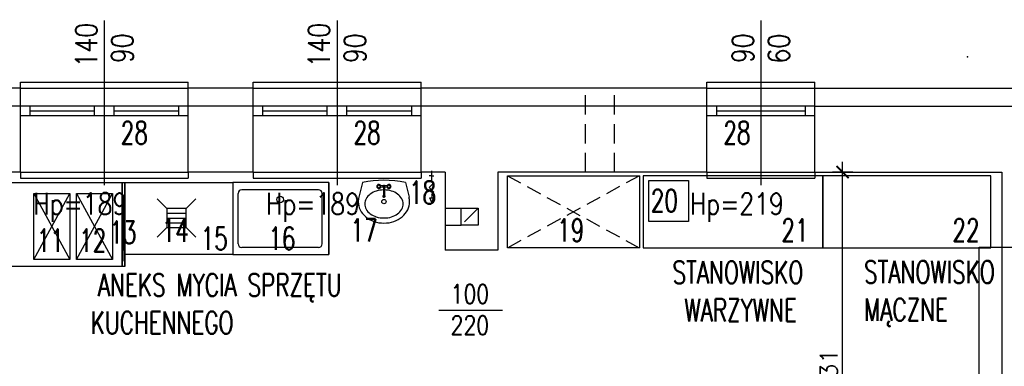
# Model space of a CAD drawing. Header units: millimetres. Extents: x 31969 to 285678, y -69766 to -5517.
# Tile 29 of 37: x 142723 to 143543, y -9766 to -9477. Entities that reach past the tile are written whole.
import ezdxf
from ezdxf.lldxf.tags import DXFTag

# ---------------------------------------------------------------- set-up
doc = ezdxf.new("R2010")
doc.units = ezdxf.units.MM
doc.linetypes.add('HIDDEN', pattern=[0.375, 0.25, -0.125])
doc.linetypes.add('KRE_16_8', pattern=[24, 16, -8])
for name, color, linetype in [('a-biblioteka', 251, 'Continuous'), ('a-izolacja 1', 3, 'Continuous'), ('a-opis stolarki 1', 3, 'Continuous'), ('a-opis technologii 2', 12, 'Continuous'), ('a-przekrój 1', 3, 'Continuous'), ('a-stolarka okienna', 3, 'Continuous'), ('a-szkło', 4, 'Continuous'), ('a-wentylacja', 3, 'Continuous'), ('a-wymiary', 11, 'Continuous'), ('a-wyposażenie', 84, 'Continuous'), ('a-ściany istniejące murowane', 6, 'Continuous')]:
    doc.layers.add(name, color=color, linetype=linetype)
doc.styles.add('MAREK', font='simplex.shx')
doc.styles.add('RS01507', font='romans.shx', dxfattribs={"width": 0.7, "height": 0.15})
doc.styles.add('WYMIAR', font='romans.shx', dxfattribs={"width": 0.8})
tags = doc.linetypes.add('DASHED', pattern=[0.75, 0.5, -0.25]).pattern_tags.tags
tags[6:7] = [DXFTag(74, 4), DXFTag(75, 0), DXFTag(340, '0'), DXFTag(46, 1.0), DXFTag(50, 0.0), DXFTag(44, 0.0), DXFTag(45, 0.0)]
tags[4:5] = [DXFTag(74, 4), DXFTag(75, 0), DXFTag(340, '0'), DXFTag(46, 1.0), DXFTag(50, 0.0), DXFTag(44, 0.0), DXFTag(45, 0.0)]
doc.dimstyles.new('MAREK', dxfattribs={"dimscale": 0.85, "dimtxt": 17, "dimasz": 12, "dimexe": 10, "dimexo": 0.625, "dimgap": 5, "dimtad": 1, "dimdec": 1, "dimdsep": 46, "dimtxsty": 'MAREK', "dimblk1": 'ARCHTICK', "dimblk2": 'ARCHTICK', "dimsah": 1, "dimcen": 2.5, "dimdle": 10, "dimadec": 0, "dimazin": 0, "dimtfac": 1, "dimtdec": 1, "dimtmove": 1, "dimatfit": 3, "dimldrblk": 'ARCHTICK', "dimfxl": 0, "dimtolj": 1, "dimtzin": 0, "dimarcsym": 0})

# ---------------------------------------------------------------- blocks, each defined once
blk = doc.blocks.new('_ARCHTICK')
at = {"color": 0, "linetype": 'ByBlock', "const_width": 0.15}
blk.add_lwpolyline([(-0.5, -0.5), (0.5, 0.5)], dxfattribs=at)
blk = doc.blocks.new('*D1395')
at = {"layer": 'a-wymiary', "color": 0, "lineweight": -2, "ltscale": 100}
for p, q in [((143408.4, -9943.6), (143408.4, -9595.6)), ((143416.9, -9604.1), (143399.9, -9604.1)), ((143416.9, -9935.1), (143399.9, -9935.1))]:
    blk.add_line(p, q, dxfattribs=at)
at = {"layer": 'DEFPOINTS', "color": 0}
for p in [(143408.4, -9604.1), (143417.88, -9604.1), (143417.88, -9935.1)]:
    blk.add_point(p, dxfattribs=at)
at = {"layer": 'a-wymiary', "color": 0, "linetype": 'ByBlock', "lineweight": -2, "xscale": 10.2, "yscale": 10.2, "zscale": 10.2}
for p, rotation in [((143408.4, -9604.1), 90), ((143408.4, -9935.1), 270)]:
    blk.add_blockref('_ARCHTICK', p, dxfattribs=dict(at, rotation=rotation))
at = {"layer": 'a-wymiary', "color": 0, "ltscale": 100, "insert": (143396.92, -9769.6), "char_height": 14.45, "attachment_point": 5, "rotation": 90, "style": 'MAREK'}
blk.add_mtext('\\A1;331', dxfattribs=at)

msp = doc.modelspace()

# ---------------------------------------------------------------- linework, layer by layer
at = {"layer": 'a-biblioteka'}
msp.add_line((142900.07, -9612.66), (142900.07, -9672.66), dxfattribs=at)
at = {"layer": 'a-izolacja 1'}
for p, q in [((142723.07, -9549.1), (142617.07, -9549.1)), ((142917.07, -9549.1), (142863.07, -9549.1)), ((143295.35, -9549.1), (143057.07, -9549.1)), ((143385.35, -9549.1), (143596.07, -9549.1))]:
    msp.add_line(p, q, dxfattribs=at)
at = {"layer": 'a-opis stolarki 1'}
for p, q in [((142793.07, -9477.88), (142793.07, -9615.01)), ((142987.07, -9477.88), (142987.07, -9615.01)), ((143340.35, -9477.88), (143340.35, -9615.01)), ((143124.9, -9719.1), (143071.78, -9719.1)), ((143124.9, -9719.1), (143071.78, -9719.1))]:
    msp.add_line(p, q, dxfattribs=at)
at = {"layer": 'a-przekrój 1'}
msp.add_point((143512.43, -9507.99), dxfattribs=at)
at = {"layer": 'a-stolarka okienna', "ltscale": 40}
for p, q in [((142723.07, -9534.1), (142723.07, -9529.1)), ((142723.07, -9529.1), (142863.07, -9529.1)), ((142863.07, -9534.1), (142863.07, -9529.1)), ((142917.07, -9534.1), (142917.07, -9529.1)), ((142917.07, -9529.1), (143057.07, -9529.1)), ((143057.07, -9534.1), (143057.07, -9529.1)), ((143295.35, -9534.1), (143295.35, -9529.1)), ((143295.35, -9529.1), (143385.35, -9529.1)), ((143385.35, -9534.1), (143385.35, -9529.1)), ((142723.07, -9604.1), (142723.07, -9609.1)), ((142723.07, -9609.1), (142863.07, -9609.1)), ((142863.07, -9604.1), (142863.07, -9609.1)), ((142917.07, -9604.1), (142917.07, -9609.1)), ((142917.07, -9609.1), (143057.07, -9609.1)), ((143057.07, -9604.1), (143057.07, -9609.1)), ((143295.35, -9604.1), (143295.35, -9609.1)), ((143295.35, -9609.1), (143385.35, -9609.1)), ((143385.35, -9604.1), (143385.35, -9609.1))]:
    msp.add_line(p, q, dxfattribs=at)
at = {"layer": 'a-stolarka okienna', "linetype": 'DASHED', "lineweight": 25, "ltscale": 20}
for p, q in [((142723.07, -9534.1), (142863.07, -9534.1)), ((142917.07, -9534.1), (143057.07, -9534.1)), ((143295.35, -9534.1), (143385.35, -9534.1)), ((142723.07, -9604.1), (142863.07, -9604.1)), ((142917.07, -9604.1), (143057.07, -9604.1)), ((143295.35, -9604.1), (143385.35, -9604.1))]:
    msp.add_line(p, q, dxfattribs=at)
at = {"layer": 'a-stolarka okienna'}
for p, q in [((142863.07, -9549.1), (142723.07, -9549.1)), ((142731.3, -9557.1), (142731.3, -9549.1)), ((142784.85, -9557.1), (142784.85, -9549.1)), ((142801.3, -9557.1), (142801.3, -9549.1)), ((142855.3, -9557.1), (142855.3, -9549.1)), ((143057.07, -9549.1), (142917.07, -9549.1)), ((142925.3, -9557.1), (142925.3, -9549.1)), ((142978.85, -9557.1), (142978.85, -9549.1)), ((142995.3, -9557.1), (142995.3, -9549.1)), ((143049.3, -9557.1), (143049.3, -9549.1)), ((143385.35, -9549.1), (143295.35, -9549.1)), ((143303.57, -9557.1), (143303.57, -9549.1)), ((143377.57, -9557.1), (143377.57, -9549.1)), ((142863.07, -9557.1), (142723.3, -9557.1)), ((143057.07, -9557.1), (142917.3, -9557.1)), ((143385.35, -9557.1), (143295.57, -9557.1))]:
    msp.add_line(p, q, dxfattribs=at)
at = {"layer": 'a-stolarka okienna', "linetype": 'DASHED', "lineweight": 25, "ltscale": 40}
for p, q in [((143522.33, -10218.55), (143522.33, -9666.47)), ((143522.33, -9666.47), (143611.07, -9666.47))]:
    msp.add_line(p, q, dxfattribs=at)
at = {"layer": 'a-szkło', "ltscale": 2}
for p, q in [((142731.3, -9553.1), (142784.85, -9553.1)), ((142801.3, -9553.1), (142855.3, -9553.1)), ((142925.3, -9553.1), (142978.85, -9553.1)), ((142995.3, -9553.1), (143049.3, -9553.1)), ((143303.57, -9553.1), (143377.57, -9553.1))]:
    msp.add_line(p, q, dxfattribs=at)
at = {"layer": 'a-wentylacja', "linetype": 'KRE_16_8'}
for p, q in [((143194.21, -9604.1), (143194.21, -9534.1)), ((143218.21, -9604.1), (143218.21, -9534.1)), ((143077.07, -9634.1), (143090.58, -9634.1)), ((143104.58, -9634.1), (143090.58, -9648.1)), ((143077.07, -9648.1), (143090.58, -9648.1))]:
    msp.add_line(p, q, dxfattribs=at)
msp.add_lwpolyline([(143104.58, -9648.1), (143090.58, -9648.1), (143090.58, -9634.1), (143104.58, -9634.1)], close=True, dxfattribs=at)
at = {"layer": 'a-wyposażenie'}
for p, q in [((143065.74, -9607.08), (143063.72, -9607.11)), ((143065.68, -9603.1), (143065.79, -9611.07)), ((143065.74, -9607.08), (143067.75, -9607.05)), ((142810.07, -9682.66), (142808.07, -9612.66)), ((142810.07, -9612.66), (142808.07, -9682.66)), ((142980.07, -9612.66), (142900.07, -9612.66)), ((142980.07, -9612.66), (142980.07, -9672.66)), ((142980.07, -9672.66), (142980.07, -9612.66)), ((143008.29, -9612.6), (143005.18, -9625.01)), ((143025.65, -9615.26), (143022.93, -9615.46)), ((143025.65, -9616.65), (143022.93, -9616.44)), ((143025.65, -9615.95), (143025.65, -9623.93)), ((143029.33, -9615.46), (143026.61, -9615.26)), ((143026.61, -9615.95), (143026.61, -9623.93)), ((143029.33, -9616.44), (143026.61, -9616.65)), ((143043.97, -9612.6), (143047.08, -9625.01)), ((143067.73, -9612.95), (143063.96, -9616.83)), ((143067.84, -9620.6), (143063.96, -9616.83)), ((143065.79, -9611.07), (143067.73, -9612.95)), ((142734.41, -9621.83), (142764.41, -9676.83)), ((142734.41, -9676.83), (142764.41, -9621.83)), ((142769.8, -9621.83), (142799.8, -9676.83)), ((142769.8, -9676.83), (142799.8, -9621.83)), ((142837.22, -9626.26), (142845.22, -9634.26)), ((142861.22, -9634.26), (142869.22, -9626.26)), ((142904.58, -9663.75), (142904.58, -9621.75)), ((142971.58, -9618.75), (142907.58, -9618.75)), ((142974.58, -9663.75), (142974.58, -9621.75)), ((143025.43, -9623.93), (143025.43, -9624.42)), ((143026.83, -9623.93), (143026.83, -9624.42)), ((143064.45, -9625.46), (143067.55, -9625.42)), ((143066.05, -9629.33), (143064.45, -9625.46)), ((143065.96, -9622.54), (143067.84, -9620.6)), ((143065.96, -9622.54), (143066, -9625.44)), ((143066.05, -9629.33), (143067.55, -9625.42)), ((142861.22, -9634.26), (142845.22, -9634.26)), ((142845.22, -9634.26), (142845.22, -9650.26)), ((142861.22, -9650.26), (142861.22, -9634.26)), ((142845.22, -9638.26), (142861.22, -9638.26)), ((142845.22, -9642.26), (142861.22, -9642.26)), ((142837.22, -9658.26), (142845.22, -9650.26)), ((142845.22, -9646.26), (142861.22, -9646.26)), ((142845.22, -9650.26), (142861.22, -9650.26)), ((142861.22, -9650.26), (142869.22, -9658.26)), ((142971.58, -9666.75), (142907.58, -9666.75)), ((142900.07, -9672.66), (142980.07, -9672.66))]:
    msp.add_line(p, q, dxfattribs=at)
at = {"layer": 'a-wyposażenie', "linetype": 'HIDDEN', "ltscale": 50}
for p, q in [((143129.07, -9607.1), (143239.07, -9667.1)), ((143239.07, -9607.1), (143129.07, -9667.1))]:
    msp.add_line(p, q, dxfattribs=at)
at = {"layer": 'a-wyposażenie'}
for points in [[(143239.07, -9607.1), (143239.07, -9667.1), (143129.07, -9667.1), (143129.07, -9607.1)], [(143242.07, -9607.1), (143242.07, -9667.1), (143392.07, -9667.1), (143392.07, -9607.1)], [(143392.07, -9607.1), (143392.07, -9667.1), (143532.07, -9667.1), (143532.07, -9607.1)], [(142808.07, -9612.66), (142808.07, -9682.66), (142648.07, -9682.66), (142648.07, -9612.66)], [(142808.07, -9612.66), (142810.07, -9612.66), (142810.07, -9682.66), (142808.07, -9682.66)], [(142810.07, -9612.66), (142900.07, -9612.66), (142900.07, -9672.66), (142810.07, -9672.66)], [(143279.94, -9645.23), (143246.82, -9645.23), (143246.82, -9611.11), (143279.94, -9611.11)], [(142734.41, -9621.83), (142764.41, -9621.83), (142764.41, -9676.83), (142734.41, -9676.83)], [(142769.8, -9621.83), (142799.8, -9621.83), (142799.8, -9676.83), (142769.8, -9676.83)]]:
    msp.add_lwpolyline(points, close=True, dxfattribs=at)
for points in [[(143004.73, -9628.65, 0.115836), (143006.29, -9635.31, 0.104065), (143011, -9641.26, 0.09084), (143017.77, -9645.08, 0.083285), (143026.13, -9646.49, 0.083285), (143034.49, -9645.08, 0.09084), (143041.27, -9641.26, 0.104065), (143045.97, -9635.31, 0.115836), (143047.53, -9628.65, 0.061594), (143047.08, -9625.01, 0.104065)], [(143005.18, -9625.01, 0.061594), (143004.73, -9628.65, 0.115836)], [(143025.65, -9618.86, 0.067885), (143019.79, -9619.79, 0.084294), (143014.78, -9622.28, 0.106458), (143011.21, -9626.28, 0.130058), (143010.08, -9630.54, 0.130058), (143011.21, -9634.81, 0.106458), (143014.78, -9638.81, 0.084294), (143019.79, -9641.29, 0.073345), (143026.13, -9642.23, 0.073345), (143032.48, -9641.29, 0.084294), (143037.48, -9638.81, 0.106458), (143041.05, -9634.81, 0.130058), (143042.18, -9630.54, 0.130058), (143041.05, -9626.28, 0.106458), (143037.48, -9622.28, 0.084294), (143032.48, -9619.79, 0.067885), (143026.61, -9618.86, 0.067885)], [(143026.61, -9623.45, -0.009141), (143026.63, -9623.46, -0.100796), (143026.78, -9623.68, -0.104546), (143026.83, -9623.93, -0.104546), (143026.78, -9624.18, -0.100796), (143026.63, -9624.39, -0.095911), (143026.4, -9624.53, -0.09272), (143026.13, -9624.59, -0.09272), (143025.86, -9624.53, -0.095911), (143025.63, -9624.39, -0.100796), (143025.48, -9624.18, -0.104546), (143025.43, -9623.93, -0.104546), (143025.48, -9623.68, -0.100796), (143025.63, -9623.46, -0.009141), (143025.65, -9623.45, -0.09272)], [(143026.83, -9624.42, -0.104546), (143026.78, -9624.67, -0.100796), (143026.63, -9624.89, -0.095911), (143026.4, -9625.03, -0.09272), (143026.13, -9625.08, -0.09272), (143025.86, -9625.03, -0.095911), (143025.63, -9624.89, -0.100796), (143025.48, -9624.67, -0.104546), (143025.43, -9624.42, -0.104546)], [(143026.61, -9623.93, -0.104546), (143026.57, -9624.09, -0.100796), (143026.47, -9624.23, -0.095911), (143026.32, -9624.33, -0.09272), (143026.13, -9624.36, -0.09272), (143025.94, -9624.33, -0.095911), (143025.79, -9624.23, -0.100796), (143025.69, -9624.09, -0.104546), (143025.65, -9623.93, -0.104546)]]:
    msp.add_lwpolyline(points, format="xyb", dxfattribs=at)
for centre, radius in [((143021.92, -9615.95), 1.12), ((143030.34, -9615.95), 1.12), ((142939.58, -9626.78), 2.7), ((143026.13, -9628.61), 1.78)]:
    msp.add_circle(centre, radius, dxfattribs=at)
for centre, radius, start, end in [((143026.13, -9700.89), 90.08, 78.57881, 101.42119), ((143021.92, -9615.95), 1.69, 18.47955, 341.52045), ((143026.13, -9615.95), 0.843, 304.51811, 235.48189), ((143026.13, -9615.95), 0.478, 0, 180), ((143030.34, -9615.95), 1.69, 198.47955, 161.52045), ((142907.58, -9621.75), 3, 90, 180), ((142971.58, -9621.75), 3, 0, 90), ((142907.58, -9663.75), 3, 180, 270), ((142971.58, -9663.75), 3, 270, 0)]:
    msp.add_arc(centre, radius, start, end, dxfattribs=at)
at = {"layer": 'a-ściany istniejące murowane'}
for p, q in [((142723.07, -9534.1), (142617.07, -9534.1)), ((142723.07, -9604.1), (142723.07, -9534.1)), ((142863.07, -9604.1), (142863.07, -9534.1)), ((142917.07, -9534.1), (142863.07, -9534.1)), ((142917.07, -9604.1), (142917.07, -9534.1)), ((143057.07, -9604.1), (143057.07, -9534.1)), ((143295.35, -9534.1), (143057.07, -9534.1)), ((143295.35, -9604.1), (143295.35, -9534.1)), ((143385.35, -9604.1), (143385.35, -9534.1)), ((143385.35, -9534.1), (143611.07, -9534.1)), ((142723.07, -9604.1), (142617.07, -9604.1)), ((142917.07, -9604.1), (142863.07, -9604.1)), ((143077.07, -9604.1), (143057.07, -9604.1)), ((143077.07, -9604.1), (143077.07, -9669.1)), ((143121.07, -9604.1), (143121.07, -9669.1)), ((143295.35, -9604.1), (143121.07, -9604.1)), ((143385.35, -9604.1), (143541.07, -9604.1)), ((143541.07, -9604.1), (143541.07, -10186.1)), ((143121.07, -9669.1), (143077.07, -9669.1))]:
    msp.add_line(p, q, dxfattribs=at)

# ---------------------------------------------------------------- texts
at = {"layer": 'a-opis stolarki 1', "char_height": 18, "width": 35.8438, "attachment_point": 7, "rotation": 90, "style": 'WYMIAR'}
for s, insert in [('{\\Fromans.shx;\\W1.24457; }\\P140\\P{\\Fromans.shx;\\W0.29219; }90', (142817.05, -9516.88)), ('{\\Fromans.shx;\\W1.24457; }\\P140\\P{\\Fromans.shx;\\W0.29219; }90', (143011.05, -9516.88)), ('{\\Fromans.shx;\\W1.24457; }\\P{\\Fromans.shx;\\W0.29219; }90\\P{\\Fromans.shx;\\W0.26838; }60', (143364.33, -9516.88))]:
    msp.add_mtext(s, dxfattribs=dict(at, insert=insert))
at = {"layer": 'a-opis stolarki 1', "attachment_point": 9, "style": 'WYMIAR'}
for s, insert, char_height, width in [('{\\Fromans.shx;\\W1.39828; }Hp=189', (142812.18, -9645.41), 18, 35.8438), ('{\\Fromans.shx;\\W1.39828; }Hp=189', (143006.18, -9645.41), 18, 35.8438), ('{\\Fromans.shx;\\W1.39828; }Hp=219', (143359.45, -9645.41), 18, 35.8438), ('{\\Fromans.shx;\\W1.32685; }\\P100\\P220', (143113.79, -9739.3), 15.6, 31.0646)]:
    msp.add_mtext(s, dxfattribs=dict(at, insert=insert, char_height=char_height, width=width))
at = {"layer": 'a-opis technologii 2', "ltscale": 40, "style": 'RS01507', "width": 0.7}
for s, p in [('28', (142806.8, -9580.65)), ('28', (143000.8, -9580.65)), ('28', (143309.07, -9580.65)), ('18', (143047.03, -9630.31)), ('20', (143248.6, -9637.2)), ('17', (142998.3, -9661.75)), ('19', (143170.52, -9661.75)), ('21', (143357.48, -9661.75)), ('22', (143500.01, -9661.75)), ('12', (142772.1, -9670.28)), ('13', (142797.24, -9663.56)), ('14', (142840.93, -9662.11)), ('15', (142873.38, -9668.62)), ('16', (142929.81, -9668.62)), ('11', (142736.72, -9670.28))]:
    msp.add_text(s, height=18.813, dxfattribs=at).set_placement(p)
at = {"layer": 'a-opis technologii 2', "color": 144, "ltscale": 40, "char_height": 18.813, "attachment_point": 1, "style": 'RS01507'}
for s, width, insert in [('STANOWISKO \\P{\\Fromans.shx;\\W0.76774; }WARZYWNE', 124.3193, (143266.72, -9678.08)), ('STANOWISKO MĄCZNE', 87.176, (143426.32, -9677.78)), ('{\\Fromans.shx;\\W0.47205; }ANEKS MYCIA SPRZĘTU {\\Fromans.shx;\\W0.47205; }KUCHENNEGO', 242.5787, (142781.65, -9688.62))]:
    msp.add_mtext_dynamic_manual_height_columns(s, width=width, gutter_width=12.5, heights=[0], dxfattribs=dict(at, insert=insert))
at = {"layer": 'a-wyposażenie', "flags": 9}
for tag, p, s in [('FU_COLD', (142923.38, -9613.59), '1.5'), ('FU_HOT', (142923.38, -9613.63), '1.5'), ('FU_WASTE', (142923.38, -9613.67), '1.0'), ('FU_TOTAL', (142923.38, -9613.72), '2.0'), ('FIXT_CODE', (142923.38, -9613.76), '10')]:
    msp.add_attdef(tag, p, s, height=0.0178, dxfattribs=at)

# ---------------------------------------------------------------- dimensions: what is measured, and where the dimension line sits
at = {"layer": 'a-wymiary', "ltscale": 100}
dim = msp.add_linear_dim(base=(143408.4, -9604.1), p1=(143417.88, -9935.1), p2=(143417.88, -9604.1), angle=90, dimstyle='MAREK', dxfattribs=at)
dim.commit()
dim.dimension.update_dxf_attribs({"geometry": '*D1395', "text_midpoint": (143396.92, -9769.6)})

doc.saveas('drawing.dxf')
